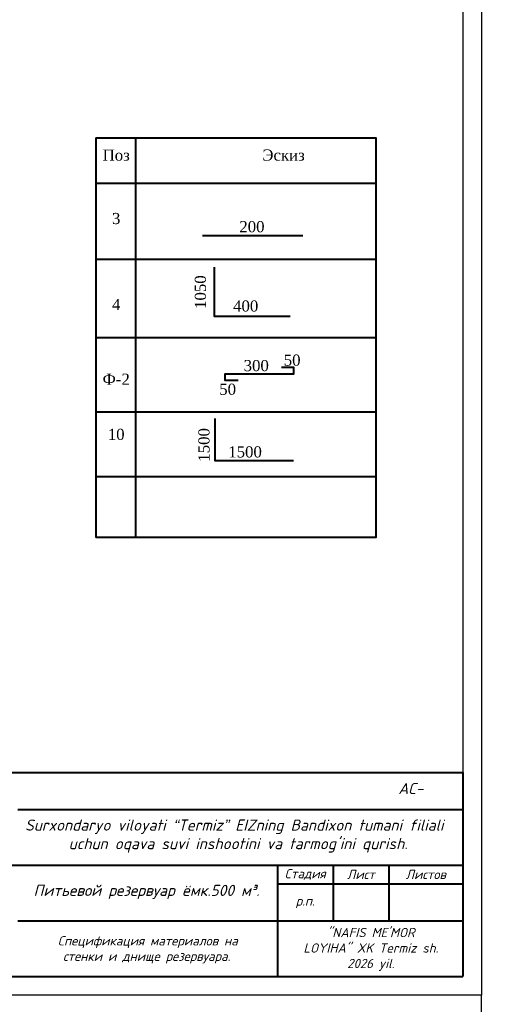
# Model space of a CAD drawing. Header units: millimetres. Extents: x -3143211 to -2549809, y 1060331 to 1341741.
# Tile 109 of 141: x -3010345 to -2997414, y 1244555 to 1271088. Entities that reach past the tile are written whole.
import ezdxf

# ---------------------------------------------------------------- set-up
doc = ezdxf.new("R2010")
doc.units = ezdxf.units.MM
for name, color, linetype in [('(002) Рамка', 7, 'Continuous'), ('размер', 34, 'Continuous'), ('шрифт', 1, 'Continuous')]:
    doc.layers.add(name, color=color, linetype=linetype)
doc.layers.add('Сплошная толстая', color=7, linetype='Continuous', lineweight=40)
doc.styles.get("Standard").update_dxf_attribs({"font": 'isocpeui.ttf'})
doc.styles.add('V@ler@Live', font='isocpeui.ttf')

msp = doc.modelspace()

# ---------------------------------------------------------------- linework, layer by layer
at = {"color": 0}
for p, q in [((-2997896.73173, 1286804.62022), (-2997896.73173, 1244804.62022)), ((-2998396.73173, 1286304.62022), (-2998396.73173, 1245304.62022)), ((-2998396.73173, 1245304.62022), (-3055296.73173, 1245304.62022)), ((-2997896.73173, 1244804.62022), (-3057296.73173, 1244804.62022)), ((-2997896.73173, 1202804.62022), (-2997896.73173, 1244804.62022))]:
    msp.add_line(p, q, dxfattribs=at)
at = {"color": 0, "lineweight": 40, "ltscale": 100}
for p, q in [((-3016896.73173, 1250804.62022), (-2998396.73173, 1250804.62022)), ((-2998396.73173, 1250804.62022), (-2998396.73173, 1245304.62022)), ((-3010396.73173, 1249804.62022), (-2998396.73173, 1249804.62022)), ((-3016896.73173, 1248304.62022), (-2998396.73173, 1248304.62022)), ((-3003396.73173, 1248304.62022), (-3003396.73173, 1245304.62022)), ((-3001896.73173, 1248304.62022), (-3001896.73173, 1246804.62022)), ((-3000396.73173, 1248304.62022), (-3000396.73173, 1246804.62022)), ((-3003396.73173, 1247804.62022), (-2998396.73173, 1247804.62022)), ((-3010396.73173, 1246804.62022), (-2998396.73173, 1246804.62022)), ((-3016896.73173, 1245304.62022), (-2998396.73173, 1245304.62022))]:
    msp.add_line(p, q, dxfattribs=at)
at = {"color": 1}
msp.add_line((-2997896.73173, 1244804.62022), (-3057296.73173, 1244804.62022), dxfattribs=at)
at = {"color": 0}
msp.add_lwpolyline([(-3057296.73173, 1202804.62022), (-2997896.73173, 1202804.62022), (-2997896.73173, 1244804.62022), (-3057296.73173, 1244804.62022)], close=True, dxfattribs=at)
at = {"layer": 'Сплошная толстая', "color": 0}
msp.add_line((-3005419.8476, 1265273.89051), (-3002707.86309, 1265273.89051), dxfattribs=at)
for points in [[(-3008288.17191, 1267906.75807), (-3000743.92088, 1267906.75807), (-3000743.92088, 1257131.47789), (-3008288.17191, 1257131.47789)], [(-3008288.17191, 1267906.75807), (-3008288.17191, 1257131.47789)], [(-3007222.30406, 1267906.75807), (-3007222.30406, 1257131.47789)], [(-3008288.17191, 1266681.3386), (-3000743.92088, 1266681.3386)], [(-3008288.17191, 1264636.87319), (-3000743.92088, 1264636.87319)], [(-3005099.98085, 1264419.30079), (-3005099.98085, 1263094.7329), (-3003051.14109, 1263094.7329)], [(-3008288.17191, 1262519.11798), (-3000743.92088, 1262519.11798)], [(-3004455.58326, 1261361.73133), (-3004802.68937, 1261361.73133), (-3004802.68937, 1261547.69085), (-3002951.62193, 1261547.69085), (-3002951.62193, 1261713.54599), (-3003283.591, 1261713.54599)], [(-3008288.17191, 1260519.88149), (-3000743.92088, 1260519.88149)], [(-3005082.03658, 1260341.80743), (-3005082.03658, 1259206.77475), (-3002964.11687, 1259206.77475)], [(-3008288.17191, 1258773.28756), (-3000743.92088, 1258773.28756)]]:
    msp.add_lwpolyline(points, dxfattribs=at)

# ---------------------------------------------------------------- texts
at = {"layer": '(002) Рамка', "char_height": 300, "width": 11750.9206449, "attachment_point": 1}
for insert in [(-3069699.28716, 1249534.63865), (-3010299.28716, 1249534.63865)]:
    msp.add_mtext('\\pi96.71032;Surxondaryo viloyati “Termiz” EIZning Bandixon tumani filiali \\P\\pi1273.1876;uchun oqava suvi inshootini va tarmog’ini qurish.', dxfattribs=dict(at, insert=insert))
at = {"color": 0, "char_height": 300, "attachment_point": 2}
for s, insert, width in [('{\\fTimes New Roman|b0|i0|c204|p18;Поз}', (-3007743.29348, 1267589.11848), 4946.6990673), ('{\\fTimes New Roman|b0|i0|c204|p18;Эскиз}', (-3003231.20532, 1267589.11848), 4946.6990673), ('{\\fTimes New Roman|b0|i0|c204|p18;3}', (-3007743.29348, 1265880.55472), 187.7152127), ('{\\fTimes New Roman|b0|i0|c204|p18;200}', (-3004083.6985, 1265659.97022), 651.666186), ('{\\fTimes New Roman|b0|i0|c204|p18;4}', (-3007743.29348, 1263562.4662), 209.1283345), ('{\\fTimes New Roman|b0|i0|c204|p18;400}', (-3004251.70108, 1263522.60792), 651.666186), ('{\\fTimes New Roman|b0|i0|c204|p18;300}', (-3003967.11277, 1261916.57286), 651.666186), ('{\\fTimes New Roman|b0|i0|c204|p18;50}', (-3002999.51002, 1262063.46625), 430.1809661), ('{\\fTimes New Roman|b0|i0|c204|p18;Ф-2}', (-3007743.29348, 1261549.14007), 204.8024513), ('{\\fTimes New Roman|b0|i0|c204|p18;50}', (-3004738.34318, 1261279.51416), 430.1809661), ('{\\fTimes New Roman|b0|i0|c204|p18;10}', (-3007743.29348, 1260063.09785), 205.4513338), ('{\\fTimes New Roman|b0|i0|c204|p18;1500}', (-3004268.98483, 1259591.71782), 873.1514059)]:
    msp.add_mtext(s, dxfattribs=dict(at, insert=insert, width=width))
at = {"color": 0, "char_height": 300, "width": 873.1514059, "attachment_point": 2, "rotation": 90}
for s, insert in [('{\\fTimes New Roman|b0|i0|c204|p18;1050}', (-3005623.28211, 1263746.43186)), ('{\\fTimes New Roman|b0|i0|c204|p18;1500}', (-3005527.34079, 1259629.44016))]:
    msp.add_mtext(s, dxfattribs=dict(at, insert=insert))
at = {"char_height": 300}
for s, insert, width, attachment_point in [('АС-', (-3000137.09718, 1250521.031), 3755.5448795, 1), ('\\pt184.701;{\\C0;Питьевой резервуар ёмк.500 м³.}', (-3006926.11925, 1247775.10852), 6815.5670785, 2)]:
    msp.add_mtext(s, dxfattribs=dict(at, insert=insert, width=width, attachment_point=attachment_point))
at = {"color": 0, "ltscale": 100, "char_height": 250, "attachment_point": 5, "style": 'V@ler@Live'}
for s, insert, width in [('Стадия', (-3002646.73173, 1248054.62022), 1200), ('Лист', (-3001146.73173, 1248054.62022), 1200), ('Листов', (-2999396.73173, 1248054.62022), 1700), ('р.п.', (-3002646.73173, 1247304.62022), 1200)]:
    msp.add_mtext(s, dxfattribs=dict(at, insert=insert, width=width))
at = {"ltscale": 100, "insert": (-3000877.78485, 1246033.92146), "char_height": 250, "width": 3658.6001653, "attachment_point": 5, "style": 'V@ler@Live'}
msp.add_mtext('"NAFIS ME\'MOR LOYIHA" XK Termiz sh. 2026 yil.', dxfattribs=at)
at = {"color": 0, "lineweight": 20, "char_height": 250, "width": 5118.2533026, "attachment_point": 1}
for s, insert in [('\\pi243.7;{\\C256;   План фундаментов. \\P\\pi1333;Сечение 1-1. }', (-3068635.82668, 1246327.79107)), ('\\pi111.11529;Спецификация материалов на \\P\\pi251.64559;стенки и днище резервуара.', (-3009428.02092, 1246390.3342))]:
    msp.add_mtext(s, dxfattribs=dict(at, insert=insert))
at = {"layer": 'размер', "color": 0, "insert": (-3083856.07891, 1265328.58714), "char_height": 300, "width": 3744.2898568, "attachment_point": 1}
msp.add_mtext('\\pi1779.46288;{\\fTimes New Roman|b0|i0|c204|p18;7\\P\\pi146.55012;арматура Ø12 АШ\\P\\pi517.17016;шаг 200 мм по \\P\\pi875.56959;периметру}', dxfattribs=at)
at = {"layer": 'шрифт', "color": 0, "insert": (-3073014.8949, 1270782.59797), "char_height": 250, "width": 3877.7703677, "attachment_point": 1}
msp.add_mtext('\\pi4.58453;{\\fTimes New Roman|b0|i0|c204|p18;Подводящий тр-Ø219мм \\P\\pi67.1296;Отводящий тр- Ø219мм \\P\\pi1139.0474;отм -0.460}', dxfattribs=at)

doc.saveas('drawing.dxf')
